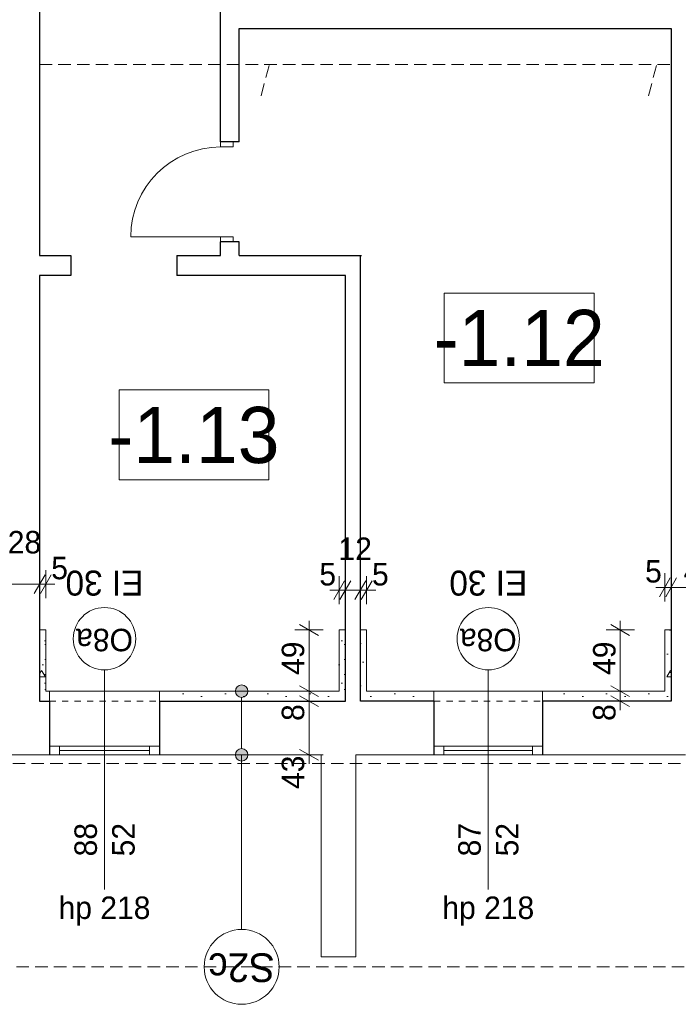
# Model space of a CAD drawing. Extents: x -21260 to 35740, y -2672 to 187028.
# Tile 13 of 120: x 5795 to 11072, y 9537 to 17426. Entities that reach past the tile are written whole.
import ezdxf

# ---------------------------------------------------------------- set-up
doc = ezdxf.new("R2010")
doc.units = 0
doc.header["$MEASUREMENT"] = 0
doc.linetypes.add('Hidden Line', pattern=[100, 50, -50])
doc.linetypes.add('Krawędzie ukryte', pattern=[150, 100, -50])
doc.layers.add('arch izolacje_Nr_Pióra__3', color=7, linetype='Continuous', lineweight=13, true_color=0xff6600)
doc.layers.add('instalacja CO_Nr_Pióra__24', color=7, linetype='Continuous', lineweight=13, true_color=0x029e21)
for name, color, linetype in [('Arch ocieplenie', 7, 'Continuous'), ('Arch opisy', 7, 'Continuous'), ('Arch wymiary', 7, 'Continuous')]:
    doc.layers.add(name, color=color, linetype=linetype)
for name, color, linetype, lineweight in [('Arch ocieplenie_Nr_Pióra__21', 7, 'Continuous', 13), ('Arch opisy okien_Nr_Pióra__21', 7, 'Continuous', 13), ('Arch opisy_Nr_Pióra__1', 7, 'Continuous', 25), ('Arch opisy_Nr_Pióra__21', 7, 'Continuous', 13), ('Arch wymiary_Nr_Pióra__5', 7, 'Continuous', 13), ('INWENT OPISY_Nr_Pióra__21', 7, 'Continuous', 13), ('INWENT. DRZWI_Nr_Pióra__21', 7, 'Continuous', 13), ('INWENT. OKNA_Nr_Pióra__5', 7, 'Continuous', 13), ('INWENT.ŚCIANY_Nr_Pióra__1', 7, 'Continuous', 25), ('INWENT.ŚCIANY_Nr_Pióra__21', 7, 'Continuous', 13), ('Istniejące schody_Nr_Pióra__21', 7, 'Continuous', 13)]:
    doc.layers.add(name, color=color, linetype=linetype, lineweight=lineweight)
doc.styles.add('GENERATED_STYLE_1', font='txt')
doc.styles.add('GENERATED_STYLE_3', font='txt')
doc.styles.add('GENERATED_STYLE_4', font='txt')
doc.styles.add('GENERATED_STYLE_6', font='txt')
doc.styles.add('GENERATED_STYLE_7', font='txt')
doc.dimstyles.new('GENERATED_STYLE__1', dxfattribs={"dimtxt": 179.999995, "dimasz": 114, "dimexe": 0.18, "dimexo": 0, "dimgap": 0.09, "dimtad": 1, "dimdec": 0, "dimlfac": 0.1, "dimzin": 0, "dimdsep": 46, "dimtxsty": 'GENERATED_STYLE_1', "dimblk": 'ARROWHEAD_2', "dimblk1": 'ARROWHEAD_2', "dimblk2": 'ARROWHEAD_2', "dimcen": 0.09, "dimclrd": 7, "dimclre": 7, "dimclrt": 7, "dimazin": 0, "dimtfac": 1, "dimtdec": 4, "dimtmove": 0, "dimatfit": 3, "dimfxl": 0, "dimtolj": 1, "dimtzin": 0, "dimarcsym": 0})
doc.dimstyles.new('GENERATED_STYLE__3', dxfattribs={"dimtxt": 179.999995, "dimasz": 114, "dimexe": 0.18, "dimexo": 0, "dimgap": 0.09, "dimtad": 1, "dimtih": 1, "dimtoh": 1, "dimdec": 0, "dimlfac": 0.1, "dimzin": 0, "dimdsep": 46, "dimtxsty": 'GENERATED_STYLE_1', "dimblk": 'ARROWHEAD_2', "dimblk1": 'ARROWHEAD_2', "dimblk2": 'ARROWHEAD_2', "dimcen": 0.09, "dimclrd": 7, "dimclre": 7, "dimclrt": 7, "dimazin": 0, "dimtfac": 1, "dimtdec": 4, "dimtmove": 0, "dimatfit": 3, "dimfxl": 0, "dimtolj": 1, "dimtzin": 0, "dimarcsym": 0})
pattern_1 = [(0, (0, 0), (0, 623.538), [60, -300]), (0, (180, 311.8), (0, 623.538), [60, -300]), (60, (0, 0), (-540, 311.77), [60, -300]), (60, (360, 0), (-540, 311.77), [60, -300]), (120, (60, 0), (540, 311.77), [60, -300]), (120, (420, 0), (540, 311.77), [60, -300]), (0, (0, 60), (0, 120), [0, -120, 0, -180]), (45, (60, 60), (-84.8528, 84.8528), [0, -90, 0, -150])]

# ---------------------------------------------------------------- blocks, each defined once
blk = doc.blocks.new('Ściana_34', base_point=(11014.1, 11965.9))
at = {"layer": 'Arch ocieplenie_Nr_Pióra__21', "linetype": 'Continuous'}
h = blk.add_hatch(dxfattribs=at)
h.set_pattern_fill('Structural_Concrete', color=256, style=0, pattern_type=2)
h.set_pattern_definition(pattern_1)
h.paths.add_polyline_path([(10964.1, 12045.9), (9984.1, 12045.9), (9984.1, 11965.9), (11014.1, 11965.9)], flags=0)
for p, q in [((10964.1, 12045.9), (9984.1, 12045.9)), ((9984.1, 12045.9), (9984.1, 11965.9)), ((9984.1, 11965.9), (11014.1, 11965.9))]:
    blk.add_line(p, q, dxfattribs=at)
blk = doc.blocks.new('Ściana_35', base_point=(9114.1, 11965.9))
at = {"layer": 'Arch ocieplenie_Nr_Pióra__21', "linetype": 'Continuous'}
h = blk.add_hatch(dxfattribs=at)
h.set_pattern_fill('Structural_Concrete', color=256, style=0, pattern_type=2)
h.set_pattern_definition(pattern_1)
h.paths.add_polyline_path([(9114.1, 12045.9), (8574.1, 12045.9), (8524.1, 11965.9), (9114.1, 11965.9)], flags=0)
for p, q in [((9114.1, 12045.9), (8574.1, 12045.9)), ((9114.1, 11965.9), (9114.1, 12045.9)), ((8524.1, 11965.9), (9114.1, 11965.9))]:
    blk.add_line(p, q, dxfattribs=at)
blk = doc.blocks.new('Ściana_36', base_point=(8404.1, 11965.9))
at = {"layer": 'Arch ocieplenie_Nr_Pióra__21', "linetype": 'Continuous'}
h = blk.add_hatch(dxfattribs=at)
h.set_pattern_fill('Structural_Concrete', color=256, style=0, pattern_type=2)
h.set_pattern_definition(pattern_1)
h.paths.add_polyline_path([(8354.1, 12045.9), (6914.1, 12045.9), (6914.1, 11965.9), (8404.1, 11965.9)], flags=0)
for p, q in [((8354.1, 12045.9), (6914.1, 12045.9)), ((6914.1, 12045.9), (6914.1, 11965.9)), ((6914.1, 11965.9), (8404.1, 11965.9))]:
    blk.add_line(p, q, dxfattribs=at)
blk = doc.blocks.new('Ściana_37', base_point=(6034.1, 11965.9))
at = {"layer": 'Arch ocieplenie_Nr_Pióra__21', "linetype": 'Continuous'}
h = blk.add_hatch(dxfattribs=at)
h.set_pattern_fill('Structural_Concrete', color=256, style=0, pattern_type=2)
h.set_pattern_definition(pattern_1)
h.paths.add_polyline_path([(6034.1, 12045.9), (6004.1, 12045.9), (5954.1, 11965.9), (6034.1, 11965.9)], flags=0)
for p, q in [((6034.1, 12045.9), (6004.1, 12045.9)), ((6034.1, 11965.9), (6034.1, 12045.9)), ((5954.1, 11965.9), (6034.1, 11965.9))]:
    blk.add_line(p, q, dxfattribs=at)
blk = doc.blocks.new('Ściana_40', base_point=(5954.1, 11965.9))
at = {"layer": 'Arch ocieplenie_Nr_Pióra__21', "linetype": 'Continuous'}
h = blk.add_hatch(dxfattribs=at)
h.set_pattern_fill('Structural_Concrete', color=256, style=0, pattern_type=2)
h.set_pattern_definition(pattern_1)
h.paths.add_polyline_path([(6004.1, 12045.9), (6004.1, 12535.9), (5954.1, 12535.9), (5954.1, 11965.9)], flags=0)
for p, q in [((6004.1, 12535.9), (5954.1, 12535.9)), ((5954.1, 12535.9), (5954.1, 11965.9)), ((6004.1, 12045.9), (6004.1, 12535.9))]:
    blk.add_line(p, q, dxfattribs=at)
blk = doc.blocks.new('Ściana_41', base_point=(8524.1, 11965.9))
at = {"layer": 'Arch ocieplenie_Nr_Pióra__21', "linetype": 'Continuous'}
h = blk.add_hatch(dxfattribs=at)
h.set_pattern_fill('Structural_Concrete', color=256, style=0, pattern_type=2)
h.set_pattern_definition(pattern_1)
h.paths.add_polyline_path([(8574.1, 12045.9), (8574.1, 12535.9), (8524.1, 12535.9), (8524.1, 11965.9)], flags=0)
for p, q in [((8574.1, 12535.9), (8524.1, 12535.9)), ((8524.1, 12535.9), (8524.1, 11965.9)), ((8574.1, 12045.9), (8574.1, 12535.9))]:
    blk.add_line(p, q, dxfattribs=at)
blk = doc.blocks.new('Ściana_42', base_point=(8404.1, 11965.9))
at = {"layer": 'Arch ocieplenie_Nr_Pióra__21', "linetype": 'Continuous'}
h = blk.add_hatch(dxfattribs=at)
h.set_pattern_fill('Structural_Concrete', color=256, style=0, pattern_type=2)
h.set_pattern_definition(pattern_1)
h.paths.add_polyline_path([(8404.1, 11965.9), (8404.1, 12535.9), (8354.1, 12535.9), (8354.1, 12045.9)], flags=0)
for p, q in [((8404.1, 12535.9), (8354.1, 12535.9)), ((8354.1, 12535.9), (8354.1, 12045.9)), ((8404.1, 11965.9), (8404.1, 12535.9))]:
    blk.add_line(p, q, dxfattribs=at)
blk = doc.blocks.new('Ściana_43', base_point=(11014.1, 11965.9))
at = {"layer": 'Arch ocieplenie_Nr_Pióra__21', "linetype": 'Continuous'}
h = blk.add_hatch(dxfattribs=at)
h.set_pattern_fill('Structural_Concrete', color=256, style=0, pattern_type=2)
h.set_pattern_definition(pattern_1)
h.paths.add_polyline_path([(11014.1, 11965.9), (11014.1, 12535.9), (10964.1, 12535.9), (10964.1, 12045.9)], flags=0)
for p, q in [((11014.1, 12535.9), (10964.1, 12535.9)), ((10964.1, 12535.9), (10964.1, 12045.9)), ((11014.1, 11965.9), (11014.1, 12535.9))]:
    blk.add_line(p, q, dxfattribs=at)
blk = doc.blocks.new('Linia_33', base_point=(7573.1, 11535.9))
at = {"layer": 'Arch opisy_Nr_Pióra__21', "linetype": 'Continuous'}
blk.add_line((7573.1, 11535.9), (7573.1, 10136.8), dxfattribs=at)
blk.add_circle((7573.1, 9836.8), 300, dxfattribs=at)
blk = doc.blocks.new('Linia_34', base_point=(7573.1, 12045.9))
at = {"layer": 'Arch opisy_Nr_Pióra__21', "linetype": 'Continuous'}
for points in [[(7623.1, 12045.9), (7619.3, 12065), (7608.5, 12081.2), (7592.3, 12092.1), (7573.1, 12095.9), (7554, 12092.1), (7537.8, 12081.2), (7526.9, 12065), (7523.1, 12045.9), (7526.9, 12026.7), (7537.8, 12010.5), (7554, 11999.7), (7573.1, 11995.9), (7592.3, 11999.7), (7608.5, 12010.5), (7619.3, 12026.7)], [(7623.1, 11535.9), (7619.3, 11555), (7608.5, 11571.2), (7592.3, 11582.1), (7573.1, 11585.9), (7554, 11582.1), (7537.8, 11571.2), (7526.9, 11555), (7523.1, 11535.9), (7526.9, 11516.7), (7537.8, 11500.5), (7554, 11489.7), (7573.1, 11485.9), (7592.3, 11489.7), (7608.5, 11500.5), (7619.3, 11516.7)]]:
    blk.add_hatch(color=256, dxfattribs=at).paths.add_polyline_path(points, flags=0)
blk.add_line((7573.1, 11995.9), (7573.1, 11585.9), dxfattribs=at)
for centre in [(7573.1, 12045.9), (7573.1, 11535.9)]:
    blk.add_circle(centre, 50, dxfattribs=at)
blk = doc.blocks.new('*D630')
at = {"layer": 'Arch wymiary_Nr_Pióra__5', "linetype": 'Continuous'}
for p, q in [((11007.4, 12952.7), (10920.8, 12802.7)), ((10964.1, 12765.2), (10964.1, 12990.2)), ((11057.4, 12952.7), (10970.8, 12802.7)), ((11014.1, 12765.2), (11014.1, 12990.2)), ((10890.7, 12877.7), (10964.1, 12877.7)), ((10964.1, 12877.7), (11014.1, 12877.7))]:
    blk.add_line(p, q, dxfattribs=at)
at = {"layer": 'Arch wymiary_Nr_Pióra__5', "char_height": 180, "attachment_point": 7, "style": 'GENERATED_STYLE_1'}
for s, insert in [('{5}', (10805.5, 12913.7)), ('{43}', (11113.9, 12913.7)), ('{5}', (11537.4, 12913.7))]:
    blk.add_mtext(s, dxfattribs=dict(at, insert=insert))
blk = doc.blocks.new('ARROWHEAD_2')
at = {"color": 0, "linetype": 'Continuous', "lineweight": 0}
for p, q in [((0, 0), (-1, 0)), ((-0.378, -0.655), (0.378, 0.655))]:
    blk.add_line(p, q, dxfattribs=at)
blk = doc.blocks.new('*D631')
at = {"layer": 'Arch wymiary_Nr_Pióra__5', "linetype": 'Continuous'}
for p, q in [((11057.4, 12952.7), (10970.8, 12802.7)), ((11014.1, 12765.2), (11014.1, 12990.2)), ((11400.8, 12802.7), (11487.4, 12952.7)), ((11444.1, 12765.2), (11444.1, 12990.2)), ((11014.1, 12877.7), (11444.1, 12877.7))]:
    blk.add_line(p, q, dxfattribs=at)
at = {"layer": 'Arch wymiary_Nr_Pióra__5', "char_height": 180, "attachment_point": 7, "style": 'GENERATED_STYLE_1'}
for s, insert in [('{5}', (10805.5, 12913.7)), ('{43}', (11113.9, 12913.7)), ('{5}', (11537.4, 12913.7))]:
    blk.add_mtext(s, dxfattribs=dict(at, insert=insert))
blk = doc.blocks.new('*D632')
at = {"layer": 'Arch wymiary_Nr_Pióra__5', "linetype": 'Continuous'}
for p, q in [((11400.8, 12802.7), (11487.4, 12952.7)), ((11444.1, 12765.2), (11444.1, 12990.2)), ((11537.4, 12952.7), (11450.8, 12802.7)), ((11494.1, 12765.2), (11494.1, 12990.2)), ((11444.1, 12877.7), (11494.1, 12877.7)), ((11494.1, 12877.7), (11567.4, 12877.7))]:
    blk.add_line(p, q, dxfattribs=at)
at = {"layer": 'Arch wymiary_Nr_Pióra__5', "char_height": 180, "attachment_point": 7, "style": 'GENERATED_STYLE_1'}
for s, insert in [('{5}', (10805.5, 12913.7)), ('{43}', (11113.9, 12913.7)), ('{5}', (11537.4, 12913.7))]:
    blk.add_mtext(s, dxfattribs=dict(at, insert=insert))
blk = doc.blocks.new('*D633')
at = {"layer": 'Arch wymiary_Nr_Pióra__5', "linetype": 'Continuous'}
for p, q in [((10531.8, 12089.2), (10681.8, 12002.6)), ((10719.3, 12045.9), (10494.3, 12045.9)), ((10531.8, 12009.2), (10681.8, 11922.6)), ((10606.8, 11965.9), (10606.8, 12045.9)), ((10719.3, 11965.9), (10494.3, 11965.9)), ((10606.8, 11892.5), (10606.8, 11965.9))]:
    blk.add_line(p, q, dxfattribs=at)
at = {"layer": 'Arch wymiary_Nr_Pióra__5', "char_height": 180, "attachment_point": 7, "rotation": 90, "style": 'GENERATED_STYLE_1'}
for s, insert in [('{49}', (10570.8, 12175.7)), ('{8}', (10570.8, 11807.3))]:
    blk.add_mtext(s, dxfattribs=dict(at, insert=insert))
blk = doc.blocks.new('*D634')
at = {"layer": 'Arch wymiary_Nr_Pióra__5', "linetype": 'Continuous'}
for p, q in [((10681.8, 12492.6), (10531.8, 12579.2)), ((10606.8, 12535.9), (10606.8, 12609.2)), ((10719.3, 12535.9), (10494.3, 12535.9)), ((10606.8, 12045.9), (10606.8, 12535.9)), ((10531.8, 12089.2), (10681.8, 12002.6)), ((10719.3, 12045.9), (10494.3, 12045.9))]:
    blk.add_line(p, q, dxfattribs=at)
at = {"layer": 'Arch wymiary_Nr_Pióra__5', "char_height": 180, "attachment_point": 7, "rotation": 90, "style": 'GENERATED_STYLE_1'}
for s, insert in [('{49}', (10570.8, 12175.7)), ('{8}', (10570.8, 11807.3))]:
    blk.add_mtext(s, dxfattribs=dict(at, insert=insert))
blk = doc.blocks.new('*D635')
at = {"layer": 'Arch wymiary_Nr_Pióra__5', "linetype": 'Continuous'}
for p, q in [((8037.7, 12009.2), (8187.7, 11922.6)), ((8225.2, 11965.9), (8000.2, 11965.9)), ((8112.7, 11535.9), (8112.7, 11965.9)), ((8225.2, 11535.9), (8000.2, 11535.9)), ((8037.7, 11579.2), (8187.7, 11492.6)), ((8112.7, 11462.5), (8112.7, 11535.9))]:
    blk.add_line(p, q, dxfattribs=at)
at = {"layer": 'Arch wymiary_Nr_Pióra__5', "char_height": 180, "attachment_point": 7, "rotation": 90, "style": 'GENERATED_STYLE_1'}
for s, insert in [('{49}', (8076.7, 12175.7)), ('{8}', (8076.7, 11807.3)), ('{43}', (8076.7, 11262.1))]:
    blk.add_mtext(s, dxfattribs=dict(at, insert=insert))
blk = doc.blocks.new('*D636')
at = {"layer": 'Arch wymiary_Nr_Pióra__5', "linetype": 'Continuous'}
for p, q in [((8037.7, 12089.2), (8187.7, 12002.6)), ((8225.2, 12045.9), (8000.2, 12045.9)), ((8037.7, 12009.2), (8187.7, 11922.6)), ((8112.7, 11965.9), (8112.7, 12045.9)), ((8225.2, 11965.9), (8000.2, 11965.9))]:
    blk.add_line(p, q, dxfattribs=at)
at = {"layer": 'Arch wymiary_Nr_Pióra__5', "char_height": 180, "attachment_point": 7, "rotation": 90, "style": 'GENERATED_STYLE_1'}
for s, insert in [('{49}', (8076.7, 12175.7)), ('{8}', (8076.7, 11807.3)), ('{43}', (8076.7, 11262.1))]:
    blk.add_mtext(s, dxfattribs=dict(at, insert=insert))
blk = doc.blocks.new('*D637')
at = {"layer": 'Arch wymiary_Nr_Pióra__5', "linetype": 'Continuous'}
for p, q in [((8187.7, 12492.6), (8037.7, 12579.2)), ((8112.7, 12535.9), (8112.7, 12609.2)), ((8225.2, 12535.9), (8000.2, 12535.9)), ((8112.7, 12045.9), (8112.7, 12535.9)), ((8037.7, 12089.2), (8187.7, 12002.6)), ((8225.2, 12045.9), (8000.2, 12045.9))]:
    blk.add_line(p, q, dxfattribs=at)
at = {"layer": 'Arch wymiary_Nr_Pióra__5', "char_height": 180, "attachment_point": 7, "rotation": 90, "style": 'GENERATED_STYLE_1'}
for s, insert in [('{49}', (8076.7, 12175.7)), ('{8}', (8076.7, 11807.3)), ('{43}', (8076.7, 11262.1))]:
    blk.add_mtext(s, dxfattribs=dict(at, insert=insert))
blk = doc.blocks.new('*D642')
at = {"layer": 'Arch wymiary_Nr_Pióra__5', "linetype": 'Continuous'}
for p, q in [((5667.4, 12979), (5580.8, 12829)), ((5624.1, 12791.5), (5624.1, 13016.5)), ((5717.4, 12979), (5630.8, 12829)), ((5674.1, 12791.5), (5674.1, 13016.5)), ((5550.7, 12904), (5624.1, 12904)), ((5624.1, 12904), (5674.1, 12904))]:
    blk.add_line(p, q, dxfattribs=at)
at = {"layer": 'Arch wymiary_Nr_Pióra__5', "char_height": 180, "attachment_point": 7, "style": 'GENERATED_STYLE_1'}
for s, insert in [('{28}', (5698.9, 13147)), ('{5}', (5465.5, 12940)), ('{5}', (6047.4, 12940))]:
    blk.add_mtext(s, dxfattribs=dict(at, insert=insert))
blk = doc.blocks.new('*D643')
at = {"layer": 'Arch wymiary_Nr_Pióra__5', "linetype": 'Continuous'}
for p, q in [((5717.4, 12979), (5630.8, 12829)), ((5674.1, 12791.5), (5674.1, 13016.5)), ((5910.8, 12829), (5997.4, 12979)), ((5954.1, 12791.5), (5954.1, 13016.5)), ((5674.1, 12904), (5954.1, 12904))]:
    blk.add_line(p, q, dxfattribs=at)
at = {"layer": 'Arch wymiary_Nr_Pióra__5', "char_height": 180, "attachment_point": 7, "style": 'GENERATED_STYLE_1'}
for s, insert in [('{28}', (5698.9, 13147)), ('{5}', (5465.5, 12940)), ('{5}', (6047.4, 12940))]:
    blk.add_mtext(s, dxfattribs=dict(at, insert=insert))
blk = doc.blocks.new('*D644')
at = {"layer": 'Arch wymiary_Nr_Pióra__5', "linetype": 'Continuous'}
for p, q in [((5910.8, 12829), (5997.4, 12979)), ((5954.1, 12791.5), (5954.1, 13016.5)), ((6047.4, 12979), (5960.8, 12829)), ((6004.1, 12791.5), (6004.1, 13016.5)), ((5954.1, 12904), (6004.1, 12904)), ((6004.1, 12904), (6077.4, 12904))]:
    blk.add_line(p, q, dxfattribs=at)
at = {"layer": 'Arch wymiary_Nr_Pióra__5', "char_height": 180, "attachment_point": 7, "style": 'GENERATED_STYLE_1'}
for s, insert in [('{28}', (5698.9, 13147)), ('{5}', (5465.5, 12940)), ('{5}', (6047.4, 12940))]:
    blk.add_mtext(s, dxfattribs=dict(at, insert=insert))
blk = doc.blocks.new('*D645')
at = {"layer": 'Arch wymiary_Nr_Pióra__5', "linetype": 'Continuous'}
for p, q in [((8354.1, 12741.6), (8354.1, 12966.6)), ((8404.1, 12741.6), (8404.1, 12966.6)), ((8397.4, 12929.1), (8310.8, 12779.1)), ((8447.4, 12929.1), (8360.8, 12779.1)), ((8280.7, 12854.1), (8354.1, 12854.1)), ((8354.1, 12854.1), (8404.1, 12854.1))]:
    blk.add_line(p, q, dxfattribs=at)
at = {"layer": 'Arch wymiary_Nr_Pióra__5', "char_height": 180, "attachment_point": 7, "style": 'GENERATED_STYLE_1'}
for s, insert in [('{12}', (8348.9, 13097.1)), ('{5}', (8195.5, 12890.1)), ('{5}', (8617.4, 12890.1))]:
    blk.add_mtext(s, dxfattribs=dict(at, insert=insert))
blk = doc.blocks.new('*D646')
at = {"layer": 'Arch wymiary_Nr_Pióra__5', "linetype": 'Continuous'}
for p, q in [((8404.1, 12741.6), (8404.1, 12966.6)), ((8524.1, 12741.6), (8524.1, 12966.6)), ((8447.4, 12929.1), (8360.8, 12779.1)), ((8480.8, 12779.1), (8567.4, 12929.1)), ((8404.1, 12854.1), (8524.1, 12854.1))]:
    blk.add_line(p, q, dxfattribs=at)
at = {"layer": 'Arch wymiary_Nr_Pióra__5', "char_height": 180, "attachment_point": 7, "style": 'GENERATED_STYLE_1'}
for s, insert in [('{12}', (8348.9, 13097.1)), ('{5}', (8195.5, 12890.1)), ('{5}', (8617.4, 12890.1))]:
    blk.add_mtext(s, dxfattribs=dict(at, insert=insert))
blk = doc.blocks.new('*D647')
at = {"layer": 'Arch wymiary_Nr_Pióra__5', "linetype": 'Continuous'}
for p, q in [((8524.1, 12741.6), (8524.1, 12966.6)), ((8574.1, 12741.6), (8574.1, 12966.6)), ((8480.8, 12779.1), (8567.4, 12929.1)), ((8617.4, 12929.1), (8530.8, 12779.1)), ((8524.1, 12854.1), (8574.1, 12854.1)), ((8574.1, 12854.1), (8647.4, 12854.1))]:
    blk.add_line(p, q, dxfattribs=at)
at = {"layer": 'Arch wymiary_Nr_Pióra__5', "char_height": 180, "attachment_point": 7, "style": 'GENERATED_STYLE_1'}
for s, insert in [('{12}', (8348.9, 13097.1)), ('{5}', (8195.5, 12890.1)), ('{5}', (8617.4, 12890.1))]:
    blk.add_mtext(s, dxfattribs=dict(at, insert=insert))

msp = doc.modelspace()

# ---------------------------------------------------------------- linework, layer by layer
at = {"layer": 'arch izolacje_Nr_Pióra__3', "linetype": 'Continuous'}
for p, q in [((6034.1, 11535.9), (5549.1, 11535.9)), ((8209.1, 11535.9), (6914.1, 11535.9)), ((8209.1, 11535.9), (8209.1, 9915.9)), ((8489.1, 11535.9), (8489.1, 9915.9)), ((9114.1, 11535.9), (8489.1, 11535.9)), ((11129.1, 11535.9), (9984.1, 11535.9)), ((8209.1, 9915.9), (8489.1, 9915.9))]:
    msp.add_line(p, q, dxfattribs=at)
at = {"layer": 'Arch ocieplenie_Nr_Pióra__21', "linetype": 'Continuous'}
for p, q in [((6914.1, 12045.9), (6034.1, 12045.9)), ((9984.1, 12045.9), (9114.1, 12045.9))]:
    msp.add_line(p, q, dxfattribs=at)
at = {"layer": 'Arch opisy okien_Nr_Pióra__21', "linetype": 'Continuous'}
for centre in [(6474.1, 12465.9), (9549.1, 12465.9)]:
    msp.add_circle(centre, 250, dxfattribs=at)
at = {"layer": 'Arch opisy_Nr_Pióra__21', "linetype": 'Continuous'}
for p, q in [((10396.6, 15235.9), (9196.6, 15235.9)), ((9196.6, 15235.9), (9196.6, 14515.9)), ((10396.6, 14515.9), (10396.6, 15235.9)), ((9196.6, 14515.9), (10396.6, 14515.9)), ((7790.3, 14459.8), (6590.3, 14459.8)), ((6590.3, 14459.8), (6590.3, 13739.8)), ((7790.3, 13739.8), (7790.3, 14459.8)), ((6590.3, 13739.8), (7790.3, 13739.8))]:
    msp.add_line(p, q, dxfattribs=at)
at = {"layer": 'instalacja CO_Nr_Pióra__24', "linetype": 'Krawędzie ukryte'}
for p, q in [((7792.9, 17058.2), (7715.2, 16768.5)), ((10897, 17058.2), (10819.3, 16768.5))]:
    msp.add_line(p, q, dxfattribs=at)
at = {"layer": 'INWENT OPISY_Nr_Pióra__21', "linetype": 'Continuous'}
for p, q in [((6474.1, 12215.9), (6474.1, 10455.9)), ((9549.1, 12215.9), (9549.1, 10455.9))]:
    msp.add_line(p, q, dxfattribs=at)
at = {"layer": 'INWENT. DRZWI_Nr_Pióra__21', "linetype": 'Continuous'}
for p, q in [((7404.1, 16405.9), (7404.1, 16445.9)), ((7504.1, 16405.9), (7504.1, 16445.9)), ((7404.1, 16405.9), (7504.1, 16405.9)), ((7404.1, 15685.9), (6684.1, 15685.9)), ((7404.1, 15685.9), (7504.1, 15685.9)), ((7404.1, 15685.9), (7404.1, 15645.9)), ((7504.1, 15685.9), (7504.1, 15645.9))]:
    msp.add_line(p, q, dxfattribs=at)
msp.add_arc((7404.1, 15685.9), 720, 90, 180, dxfattribs=at)
at = {"layer": 'INWENT. OKNA_Nr_Pióra__5', "linetype": 'Continuous'}
for p, q in [((6914.1, 11605.9), (6034.1, 11605.9)), ((6034.1, 11535.9), (6034.1, 11605.9)), ((6114.1, 11535.9), (6114.1, 11605.9)), ((6834.1, 11535.9), (6834.1, 11605.9)), ((6914.1, 11535.9), (6914.1, 11605.9)), ((9984.1, 11605.9), (9114.1, 11605.9)), ((9114.1, 11535.9), (9114.1, 11605.9)), ((9194.1, 11535.9), (9194.1, 11605.9)), ((9904.1, 11535.9), (9904.1, 11605.9)), ((9984.1, 11535.9), (9984.1, 11605.9)), ((6034.1, 11535.9), (6914.1, 11535.9)), ((6114.1, 11570.9), (6834.1, 11570.9)), ((9114.1, 11535.9), (9984.1, 11535.9)), ((9194.1, 11570.9), (9904.1, 11570.9))]:
    msp.add_line(p, q, dxfattribs=at)
at = {"layer": 'INWENT.ŚCIANY_Nr_Pióra__1', "linetype": 'Continuous'}
for p, q in [((5954.1, 17505.9), (5954.1, 15535.9)), ((7404.1, 16445.9), (7404.1, 17505.9)), ((7554.1, 17355.9), (11014.1, 17355.9)), ((7554.1, 16445.9), (7554.1, 17355.9)), ((11014.1, 17355.9), (11014.1, 11965.9)), ((7554.1, 16445.9), (7404.1, 16445.9)), ((7404.1, 15535.9), (7404.1, 15645.9)), ((7554.1, 15645.9), (7404.1, 15645.9)), ((7554.1, 15535.9), (7554.1, 15645.9)), ((5954.1, 15535.9), (6204.1, 15535.9)), ((6204.1, 15535.9), (6204.1, 15375.9)), ((7054.1, 15535.9), (7054.1, 15375.9)), ((7054.1, 15535.9), (7404.1, 15535.9)), ((7554.1, 15535.9), (8534.1, 15535.9)), ((8524.1, 11965.9), (8524.1, 15535.9)), ((6204.1, 15375.9), (5954.1, 15375.9)), ((5954.1, 15375.9), (5954.1, 11965.9)), ((8404.1, 15375.9), (7054.1, 15375.9)), ((8404.1, 11965.9), (8404.1, 15375.9)), ((5954.1, 11965.9), (6034.1, 11965.9)), ((6034.1, 11965.9), (6034.1, 11535.9)), ((6914.1, 11965.9), (6914.1, 11535.9)), ((6914.1, 11965.9), (8404.1, 11965.9)), ((9114.1, 11965.9), (8524.1, 11965.9)), ((9114.1, 11965.9), (9114.1, 11535.9)), ((11014.1, 11965.9), (9984.1, 11965.9)), ((9984.1, 11965.9), (9984.1, 11535.9))]:
    msp.add_line(p, q, dxfattribs=at)
at = {"layer": 'INWENT.ŚCIANY_Nr_Pióra__21', "linetype": 'Krawędzie ukryte'}
msp.add_line((5954.1, 17065.9), (11014.1, 17065.9), dxfattribs=at)
at = {"layer": 'INWENT.ŚCIANY_Nr_Pióra__21', "linetype": 'Hidden Line'}
for p, q in [((6034.1, 11965.9), (6914.1, 11965.9)), ((9114.1, 11965.9), (9984.1, 11965.9))]:
    msp.add_line(p, q, dxfattribs=at)
at = {"layer": 'INWENT.ŚCIANY_Nr_Pióra__21', "linetype": 'Continuous'}
for p, q in [((6914.1, 11535.9), (6034.1, 11535.9)), ((9984.1, 11535.9), (9114.1, 11535.9))]:
    msp.add_line(p, q, dxfattribs=at)
at = {"layer": 'Istniejące schody_Nr_Pióra__21', "linetype": 'Krawędzie ukryte'}
for p, q in [((11689.1, 11465.9), (5019.1, 11465.9)), ((5019.1, 9835.9), (11689.1, 9835.9))]:
    msp.add_line(p, q, dxfattribs=at)

# ---------------------------------------------------------------- block references
at = {"layer": 'Arch ocieplenie'}
for name, p in [('Ściana_40', (5954.1, 11965.9)), ('Ściana_42', (8404.1, 11965.9)), ('Ściana_41', (8524.1, 11965.9)), ('Ściana_43', (11014.1, 11965.9)), ('Ściana_37', (6034.1, 11965.9)), ('Ściana_36', (8404.1, 11965.9)), ('Ściana_35', (9114.1, 11965.9)), ('Ściana_34', (11014.1, 11965.9))]:
    msp.add_blockref(name, p, dxfattribs=at)
at = {"layer": 'Arch opisy', "linetype": 'Continuous'}
for name, p in [('Linia_34', (7573.1, 12045.9)), ('Linia_33', (7573.1, 11535.9))]:
    msp.add_blockref(name, p, dxfattribs=at)

# ---------------------------------------------------------------- texts
at = {"layer": 'Arch opisy okien_Nr_Pióra__21', "linetype": 'Continuous', "char_height": 180, "attachment_point": 2, "rotation": 180, "style": 'GENERATED_STYLE_6'}
for insert in [(6474.1, 12365.6), (9549.1, 12365.6)]:
    msp.add_mtext('{O8a}', dxfattribs=dict(at, insert=insert))
at = {"layer": 'Arch opisy_Nr_Pióra__1', "linetype": 'Continuous', "char_height": 450, "attachment_point": 8, "style": 'GENERATED_STYLE_3'}
for s, insert in [('{-1.12}', (9796.6, 14650.9)), ('{-1.13}', (7190.3, 13867.1))]:
    msp.add_mtext(s, dxfattribs=dict(at, insert=insert))
at = {"layer": 'Arch opisy_Nr_Pióra__1', "linetype": 'Continuous', "insert": (7573.1, 9715.4), "char_height": 230, "attachment_point": 2, "rotation": 180, "style": 'GENERATED_STYLE_4'}
msp.add_mtext('{S2c}', dxfattribs=at)
at = {"layer": 'INWENT OPISY_Nr_Pióra__21', "linetype": 'Continuous', "char_height": 200, "attachment_point": 2, "rotation": 180, "style": 'GENERATED_STYLE_7'}
for insert in [(6474.1, 12811.7), (9549.1, 12811.7)]:
    msp.add_mtext('{EI 30}', dxfattribs=dict(at, insert=insert))
at = {"layer": 'INWENT OPISY_Nr_Pióra__21', "linetype": 'Continuous', "char_height": 180, "width": 1346.334, "attachment_point": 2, "rotation": 90, "line_spacing_factor": 1.007146, "style": 'GENERATED_STYLE_7'}
for s, insert in [('{88\\P52}', (6233.3, 10855.9)), ('{87\\P52}', (9308.3, 10855.9))]:
    msp.add_mtext(s, dxfattribs=dict(at, insert=insert))
at = {"layer": 'INWENT OPISY_Nr_Pióra__21', "linetype": 'Continuous', "char_height": 180, "attachment_point": 2, "style": 'GENERATED_STYLE_7'}
for insert in [(6474.1, 10400.6), (9549.1, 10400.6)]:
    msp.add_mtext('{hp 218}', dxfattribs=dict(at, insert=insert))

# ---------------------------------------------------------------- dimensions: what is measured, and where the dimension line sits
at = {"layer": 'Arch wymiary', "linetype": 'Continuous'}
for base, p1, p2, picture, middle in [((5624.1, 12904), (5624.1, 12250.9), (5674.1, 12250.9), '*D642', (5533.8, 13030)), ((5624.1, 12904), (5674.1, 12250.9), (5954.1, 12250.9), '*D643', (5835.5, 13237)), ((5624.1, 12904), (5954.1, 12250.9), (6004.1, 12250.9), '*D644', (6115.7, 13030)), ((8354.1, 12854.1), (8354.1, 12250.9), (8404.1, 12250.9), '*D645', (8263.8, 12980.1)), ((8354.1, 12854.1), (8404.1, 12250.9), (8524.1, 12250.9), '*D646', (8485.5, 13187.1)), ((8354.1, 12854.1), (8524.1, 12250.9), (8574.1, 12250.9), '*D647', (8685.7, 12980.1)), ((10964.1, 12877.7), (10964.1, 12250.9), (11014.1, 12250.9), '*D630', (10873.8, 13003.7)), ((10964.1, 12877.7), (11014.1, 12250.9), (11444.1, 12250.9), '*D631', (11250.5, 13003.7)), ((10964.1, 12877.7), (11444.1, 12250.9), (11494.1, 12250.9), '*D632', (11605.7, 13003.7))]:
    dim = msp.add_linear_dim(base=base, p1=p1, p2=p2, dimstyle='GENERATED_STYLE__3', dxfattribs=at)
    dim.commit()
    dim.dimension.update_dxf_attribs({"geometry": picture, "text_midpoint": middle})
for base, p1, p2, picture, middle in [((8112.7, 11535.9), (7659.1, 12045.9), (8354.1, 12535.9), '*D637', (7986.7, 12312.2)), ((10606.8, 11965.9), (10499.1, 12045.9), (10964.1, 12535.9), '*D634', (10480.8, 12312.2)), ((8112.7, 11535.9), (8004, 11535.9), (7659.1, 11965.9), '*D635', (7986.7, 11398.7)), ((8112.7, 11535.9), (7659.1, 11965.9), (7659.1, 12045.9), '*D636', (7986.7, 11875.6)), ((10606.8, 11965.9), (10499.1, 11965.9), (10499.1, 12045.9), '*D633', (10480.8, 11875.6))]:
    dim = msp.add_linear_dim(base=base, p1=p1, p2=p2, angle=90, dimstyle='GENERATED_STYLE__1', dxfattribs=at)
    dim.commit()
    dim.dimension.update_dxf_attribs({"geometry": picture, "text_midpoint": middle})

doc.saveas('drawing.dxf')
